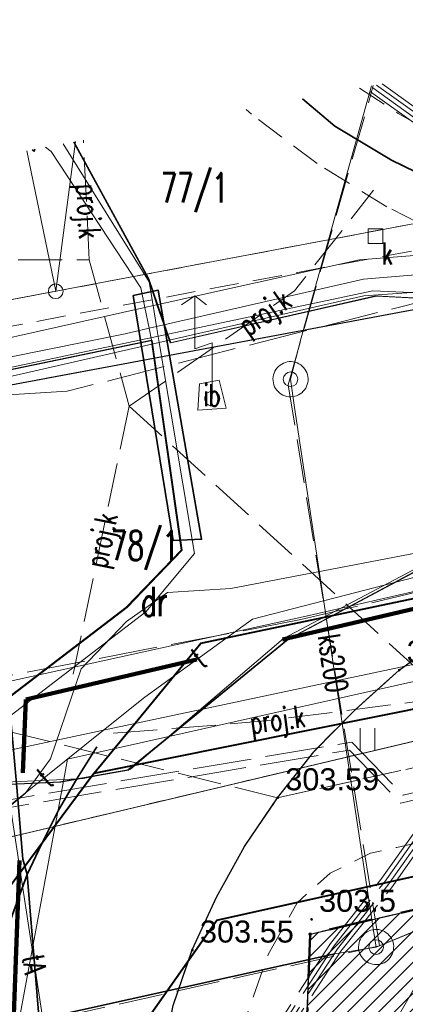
# Model space of a CAD drawing. Header units: metres. Extents: x 6567600 to 13135881, y 5574237 to 11149086.
# Tile 58 of 120: x 6567820 to 6567833, y 5574545 to 5574579. Entities that reach past the tile are written whole.
import ezdxf
from ezdxf.enums import TextEntityAlignment as Align

# ---------------------------------------------------------------- set-up
doc = ezdxf.new("R2010")
doc.units = ezdxf.units.M
for name, pattern in [('zzzxref_260316$0$_MDCP$0$2.0_1.0', [3, 2, -1]), ('zzzxref_260316$0$_MDCP$0$L_0_03', [1, 0.5, -0.5]), ('zzzxref_260316$0$_MDCP$0$L_0_04', [1.5, 1, -0.5]), ('zzzxref_260316$0$_MDCP$0$L_2_50', [2.5, 2, -0.5]), ('zzzxref_260316$0$_MDCP$1$L_0_06', [2, 1.5, -0.5]), ('zzzxref_260316$0$PR1183 Chorzów Metalowców V09_TT$0$Kropki przerywana 1', [2.5, 1.5, -1])]:
    doc.linetypes.add(name, pattern=pattern)
for name, color, linetype, lineweight in [('zzzxref_260316$0$_MDCP$0$EGB_DzialkaEwidencyjna', 7, 'Continuous', 18), ('zzzxref_260316$0$_MDCP$0$EGB_Klasouzytek', 92, 'Continuous', 18), ('zzzxref_260316$0$_MDCP$0$EGB_KonturUzytkuGruntowego', 92, 'Continuous', 18), ('zzzxref_260316$0$_MDCP$0$EGB_PunktGraniczny', 7, 'Continuous', 18), ('zzzxref_260316$0$_MDCP$0$GES_InneUrzadzeniaTowarzyszace', 7, 'Continuous', 18), ('zzzxref_260316$0$_MDCP$0$GES_InneUrzadzeniaTowarzyszace_P', 7, 'Continuous', 18), ('zzzxref_260316$0$_MDCP$0$GES_PrzewodElektroenergetyczny', 1, 'Continuous', 18), ('zzzxref_260316$0$_MDCP$0$GES_PrzewodElektroenergetyczny_Projektowany', 7, 'Continuous', 18), ('zzzxref_260316$0$_MDCP$0$GES_PrzewodKanalizacyjny_Projektowany', 7, 'Continuous', 18), ('zzzxref_260316$0$_MDCP$0$GES_PrzewodTelekomunikacyjny', 30, 'Continuous', 18), ('zzzxref_260316$0$_MDCP$0$GES_UrzadzeniaTowarzyszczaceLiniowe', 7, 'Continuous', 18), ('zzzxref_260316$0$_MDCP$0$KR_ObiektKarto', 7, 'Continuous', 18), ('zzzxref_260316$0$_MDCP$0$MP_LINIE_REGULAC', 135, 'Continuous', 40), ('zzzxref_260316$0$_MDCP$0$OT_Budowle', 7, 'Continuous', 18), ('zzzxref_260316$0$_MDCP$0$OT_Komunikacja', 7, 'Continuous', 18), ('zzzxref_260316$0$_MDCP$0$OT_ZagospodarowanieTerenu', 7, 'Continuous', 18), ('zzzxref_260316$0$_MDCP$0$OTRN', 7, 'Continuous', 13), ('zzzxref_260316$0$_MDCP$0$OTRS', 7, 'Continuous', 13), ('zzzxref_260316$0$_MDCP$0$OTRS_O', 7, 'Continuous', 20), ('zzzxref_260316$0$_MDCP$0$Z_GRANICE SPRAWDZONE', 100, 'Continuous', 30), ('zzzxref_260316$0$_MDCP$0$Z_ZAKRES', 214, 'Continuous', 90), ('zzzxref_260316$0$_MDCP$1$GES_PrzewodKanalizacyjny', 36, 'Continuous', 18), ('zzzxref_260316$0$_MDCP$1$GES_PrzewodWodociagowy', 5, 'Continuous', 18)]:
    doc.layers.add(name, color=color, linetype=linetype, lineweight=lineweight)
for name, color, linetype in [('zzzxref_260316$0$_MDCP$0$OTRN_O', 7, 'Continuous'), ('zzzxref_260316$0$PR1183 Chorzów Metalowców V09_TT$0$FORMA - Arch 01 - PZT 0 ZAKRES OPRACOWANIA', 7, 'Continuous'), ('zzzxref_260316$0$PR1183 Chorzów Metalowców V09_TT$0$FORMA - Arch 01 - PZT 1 Strefy', 7, 'Continuous')]:
    doc.layers.add(name, color=color, linetype=linetype)
doc.styles.add('zzzxref_260316$0$$TD_AUDIT_GENERATED_(9E133)', font='simplex.shx')
doc.styles.add('zzzxref_260316$0$$TD_AUDIT_GENERATED_(9E16A)', font='arial.ttf', dxfattribs={"width": 0.9})
doc.linetypes.add('zzzxref_260316$0$_MDCP$0$MPNLZ', pattern='A,6,-2,[35,msgB.shx,S=0.016,R=0,X=-1,Y=0],6', length=14)

# ---------------------------------------------------------------- blocks, each defined once
blk = doc.blocks.new('zzzxref_260316$0$_MDCP$0$OTRS')
at = {"layer": 'zzzxref_260316$0$_MDCP$0$OTRS', "color": 0, "lineweight": -3, "const_width": 0.09}
blk.add_lwpolyline([(-0.045, 0, 1), (0.045, 0, 1)], format="xyb", close=True, dxfattribs=at)
at = {"layer": 'zzzxref_260316$0$_MDCP$0$OTRS_O', "color": 0, "style": 'zzzxref_260316$0$$TD_AUDIT_GENERATED_(9E16A)'}
blk.add_attdef('RZEDNA', (0.514, 0.515), '', height=1.5, dxfattribs=at)
blk = doc.blocks.new('zzzxref_260316$0$_MDCP$0$OTRN')
at = {"layer": 'zzzxref_260316$0$_MDCP$0$OTRN', "color": 0, "const_width": 0.09}
blk.add_lwpolyline([(-0.045, 0, 1), (0.045, 0, 1)], format="xyb", close=True, dxfattribs=at)
at = {"layer": 'zzzxref_260316$0$_MDCP$0$OTRN_O', "color": 0, "style": 'zzzxref_260316$0$$TD_AUDIT_GENERATED_(9E16A)'}
blk.add_attdef('RZEDNA', (0.514, 0.515), '', height=1.5, dxfattribs=at)
blk = doc.blocks.new('zzzxref_260316$0$_MDCP$0$SUPK_K')
at = {"color": 0, "linetype": 'Continuous', "lineweight": 18}
blk.add_circle((0, 0), 0.5, dxfattribs=at)
blk = doc.blocks.new('zzzxref_260316$0$_MDCP$0$other_SUPW_K')
at = {"color": 0, "linetype": 'Continuous', "lineweight": 18, "flags": 128}
blk.add_lwpolyline([(0.5, 0.5), (0.5, -0.5), (-0.5, -0.5), (-0.5, 0.5)], close=True, dxfattribs=at)
blk = doc.blocks.new('zzzxref_260316$0$_MDCP$0$other_SUPY')
at = {"color": 0, "linetype": 'Continuous', "lineweight": 18, "flags": 128}
for points in [[(-1.2, 7), (-2.1, 6.4)], [(0, 0), (0, 3.8), (-1.2, 3.4), (-1.2, 7)], [(-1.2, 7), (-0.4, 6.4)]]:
    blk.add_lwpolyline(points, dxfattribs=at)
at = {"color": 0, "linetype": 'Continuous', "lineweight": 18}
blk.add_circle((0, 0), 0.51, dxfattribs=at)
blk = doc.blocks.new('zzzxref_260316$0$_MDCP$0$EGPG_N')
at = {"linetype": 'Continuous', "lineweight": 13}
blk.add_hatch(color=0, dxfattribs=at).paths.add_polyline_path([(0, -0.1, 1), (0, 0.1, 1)])
at = {"color": 0, "linetype": 'Continuous', "lineweight": 13}
blk.add_circle((0, 0), 0.1, dxfattribs=at)
blk = doc.blocks.new('zzzxref_260316$0$_MDCP$0$EGPG_S')
at = {"color": 0, "linetype": 'Continuous', "lineweight": 18}
blk.add_circle((0, 0), 0.5, dxfattribs=at)
blk = doc.blocks.new('zzzxref_260316$0$_MDCP$0$OTZT_S')
at = {"color": 0, "linetype": 'Continuous', "lineweight": 18, "flags": 128}
for points in [[(-0.5, -0.75), (-0.5, 0.75)], [(0.5, 0.75), (0.5, -0.75)]]:
    blk.add_lwpolyline(points, dxfattribs=at)
blk = doc.blocks.new('zzzxref_260316$0$_MDCP$0$L_0_02_1')
at = {"color": 0}
blk.add_point((0, 0), dxfattribs=at)
blk = doc.blocks.new('zzzxref_260316$0$_MDCP$0$L_0_02_2')
at = {"color": 0}
blk.add_point((0, 0), dxfattribs=at)
blk = doc.blocks.new('zzzxref_260316')
at = {"layer": 'zzzxref_260316$0$PR1183 Chorzów Metalowców V09_TT$0$FORMA - Arch 01 - PZT 1 Strefy', "linetype": 'Continuous', "lineweight": 0, "true_color": 0x577933}
h = blk.add_hatch(dxfattribs=at)
h.set_pattern_fill('ANSI31', color=77, scale=3, style=0)
h.set_pattern_definition([(45, (0, 1.2501), (-0.265165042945, 0.265165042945), [])])
h.paths.add_polyline_path([(6567829, 5574518.49), (6567842.398, 5574472.369), (6567844.165, 5574472.882), (6567846.931, 5574463.362), (6567846.967, 5574485.722), (6567835.736, 5574537.98), (6567846.642, 5574540.324), (6567844.864, 5574548.6), (6567918.571, 5574564.441), (6567935.605, 5574485.184), (6567930.975, 5574478.018), (6567931.227, 5574476.845), (6567933.57, 5574477.348, 0.216609), (6567938.884, 5574481.335), (6567921.55, 5574569.11), (6567849.267, 5574552.203), (6567830.11, 5574547.72)])
at = {"layer": 'zzzxref_260316$0$_MDCP$0$EGB_DzialkaEwidencyjna', "linetype": 'Continuous', "lineweight": 18}
for p, q in [((6567822.11, 5574574.755), (6567821.43, 5574569.65)), ((6567821.43, 5574569.65), (6567820.446, 5574574.442)), ((6567820.446, 5574574.442), (6567821.43, 5574569.65)), ((6567821.676, 5574569.696), (6567844.114, 5574573.934)), ((6567821.43, 5574569.65), (6567810.41, 5574567.57)), ((6567810.656, 5574567.616), (6567821.184, 5574569.604)), ((6567849.51, 5574552.26), (6567921.55, 5574569.11)), ((6567921.55, 5574569.11), (6567946.41, 5574443.1)), ((6567841.397, 5574556.142), (6567820.053, 5574551.078)), ((6567830.11, 5574547.72), (6567849.51, 5574552.26)), ((6567849.267, 5574552.203), (6567830.353, 5574547.777)), ((6567829, 5574518.49), (6567830.11, 5574547.72)), ((6567830.101, 5574547.47), (6567829.009, 5574518.74)), ((6567851.37, 5574441.53), (6567829, 5574518.49)), ((6567946.41, 5574443.1), (6567945.87, 5574426.93)), ((6567857.95, 5574413.39), (6567851.37, 5574441.53)), ((6567945.87, 5574426.93), (6567941.78, 5574411.28)), ((6567864.17, 5574367.81), (6567857.95, 5574413.39)), ((6567941.78, 5574411.28), (6567926.87, 5574389.48)), ((6567926.87, 5574389.48), (6567903.73, 5574376.76)), ((6567903.73, 5574376.76), (6567864.17, 5574367.81))]:
    blk.add_line(p, q, dxfattribs=at)
at = {"layer": 'zzzxref_260316$0$_MDCP$0$EGB_Klasouzytek', "lineweight": 18}
for points in [[(6567822.11, 5574574.755), (6567821.43, 5574569.65)], [(6567820.446, 5574574.442), (6567821.43, 5574569.65)], [(6567810.41, 5574567.57), (6567821.43, 5574569.65), (6567844.36, 5574573.98), (6567848.19, 5574557.83)], [(6567814.7, 5574549.3), (6567819.81, 5574551.02), (6567841.64, 5574556.2), (6567848.19, 5574557.83), (6567849.51, 5574552.26)], [(6567829, 5574518.49), (6567830.11, 5574547.72), (6567849.51, 5574552.26)]]:
    blk.add_lwpolyline(points, dxfattribs=at)
at = {"layer": 'zzzxref_260316$0$_MDCP$0$EGB_KonturUzytkuGruntowego', "linetype": 'zzzxref_260316$0$_MDCP$0$L_0_03', "lineweight": 18}
for points in [[(6567944.099, 5574577.571), (6567942.63, 5574577.28), (6567937.22, 5574576.21), (6567870.09, 5574563.29), (6567848.19, 5574557.83), (6567841.64, 5574556.2), (6567819.81, 5574551.02)], [(6567844.36, 5574573.98), (6567821.43, 5574569.65)], [(6567808.43, 5574567.42), (6567810.41, 5574567.57), (6567821.43, 5574569.65)], [(6567849.51, 5574552.26), (6567830.11, 5574547.72)]]:
    blk.add_lwpolyline(points, dxfattribs=at)
at = {"layer": 'zzzxref_260316$0$_MDCP$0$EGB_KonturUzytkuGruntowego', "linetype": 'zzzxref_260316$0$_MDCP$0$L_0_03', "lineweight": 18, "flags": 128}
blk.add_lwpolyline([(6567903.73, 5574376.76), (6567864.17, 5574367.81), (6567862.49, 5574380.1), (6567857.95, 5574413.39), (6567851.37, 5574441.53), (6567829, 5574518.49), (6567830.11, 5574547.72)], dxfattribs=at)
at = {"layer": 'zzzxref_260316$0$_MDCP$0$EGB_PunktGraniczny'}
for p in [(6567821.43, 5574569.65), (6567830.11, 5574547.72)]:
    blk.add_point(p, dxfattribs=at)
at = {"layer": 'zzzxref_260316$0$_MDCP$0$GES_InneUrzadzeniaTowarzyszace', "color": 36, "linetype": 'Continuous', "lineweight": 18, "flags": 128}
for points in [[(6567829.379, 5574566.053), (6567829.312, 5574566.064), (6567829.246, 5574566.083), (6567829.182, 5574566.109), (6567829.122, 5574566.141), (6567829.066, 5574566.181), (6567829.015, 5574566.227), (6567828.97, 5574566.278), (6567828.93, 5574566.334), (6567828.897, 5574566.394), (6567828.872, 5574566.458), (6567828.854, 5574566.524), (6567828.843, 5574566.591), (6567828.84, 5574566.66), (6567828.845, 5574566.728), (6567828.858, 5574566.795), (6567828.878, 5574566.861), (6567828.906, 5574566.923), (6567828.94, 5574566.983), (6567828.982, 5574567.037), (6567829.029, 5574567.087), (6567829.081, 5574567.131), (6567829.138, 5574567.169), (6567829.199, 5574567.2), (6567829.264, 5574567.224), (6567829.33, 5574567.24), (6567829.398, 5574567.249), (6567829.467, 5574567.25), (6567829.535, 5574567.243), (6567829.602, 5574567.228), (6567829.666, 5574567.206), (6567829.728, 5574567.176), (6567829.786, 5574567.14), (6567829.84, 5574567.097), (6567829.888, 5574567.049), (6567829.931, 5574566.995), (6567829.967, 5574566.937), (6567829.996, 5574566.875), (6567830.018, 5574566.81), (6567830.033, 5574566.743), (6567830.039, 5574566.675), (6567830.038, 5574566.607), (6567830.03, 5574566.539), (6567830.013, 5574566.472), (6567829.989, 5574566.408), (6567829.958, 5574566.347), (6567829.92, 5574566.29), (6567829.876, 5574566.238), (6567829.826, 5574566.191), (6567829.771, 5574566.15), (6567829.712, 5574566.115), (6567829.649, 5574566.088), (6567829.583, 5574566.068), (6567829.516, 5574566.055), (6567829.448, 5574566.05)], [(6567832.299, 5574546.683), (6567832.232, 5574546.694), (6567832.166, 5574546.713), (6567832.102, 5574546.739), (6567832.042, 5574546.771), (6567831.986, 5574546.811), (6567831.935, 5574546.857), (6567831.89, 5574546.908), (6567831.85, 5574546.964), (6567831.817, 5574547.024), (6567831.792, 5574547.088), (6567831.774, 5574547.154), (6567831.763, 5574547.221), (6567831.76, 5574547.29), (6567831.765, 5574547.358), (6567831.778, 5574547.425), (6567831.798, 5574547.491), (6567831.826, 5574547.553), (6567831.86, 5574547.613), (6567831.902, 5574547.667), (6567831.949, 5574547.717), (6567832.001, 5574547.761), (6567832.058, 5574547.799), (6567832.119, 5574547.83), (6567832.184, 5574547.854), (6567832.25, 5574547.87), (6567832.318, 5574547.879), (6567832.387, 5574547.88), (6567832.455, 5574547.873), (6567832.522, 5574547.858), (6567832.586, 5574547.836), (6567832.648, 5574547.806), (6567832.706, 5574547.77), (6567832.76, 5574547.727), (6567832.808, 5574547.679), (6567832.851, 5574547.625), (6567832.887, 5574547.567), (6567832.916, 5574547.505), (6567832.938, 5574547.44), (6567832.953, 5574547.373), (6567832.959, 5574547.305), (6567832.958, 5574547.237), (6567832.95, 5574547.169), (6567832.933, 5574547.102), (6567832.909, 5574547.038), (6567832.878, 5574546.977), (6567832.84, 5574546.92), (6567832.796, 5574546.868), (6567832.746, 5574546.821), (6567832.691, 5574546.78), (6567832.632, 5574546.745), (6567832.569, 5574546.718), (6567832.503, 5574546.698), (6567832.436, 5574546.685), (6567832.368, 5574546.68)]]:
    blk.add_lwpolyline(points, close=True, dxfattribs=at)
at = {"layer": 'zzzxref_260316$0$_MDCP$0$GES_PrzewodElektroenergetyczny', "color": 1, "linetype": 'Continuous', "lineweight": 18}
for points in [[(6567941.7, 5574590.826), (6567913.546, 5574584.736), (6567896.457, 5574581.162), (6567869.797, 5574575.977), (6567836.168, 5574569.49), (6567832.242, 5574569.66), (6567816.374, 5574566.316), (6567813.013, 5574566.911), (6567806.73, 5574571.862)], [(6567943.254, 5574582.239), (6567909.127, 5574576.204), (6567889.67, 5574572.763), (6567874.092, 5574569.903), (6567866.549, 5574568.127), (6567863.2, 5574565.721), (6567847.979, 5574563.389), (6567834.386, 5574560.54), (6567829.197, 5574557.801), (6567825.396, 5574554.557), (6567825.286, 5574554.465), (6567823.983, 5574553.351), (6567823.887, 5574553.328), (6567823.56, 5574553.266), (6567822.367, 5574553.026), (6567822.149, 5574553.016), (6567821.707, 5574552.996), (6567817.963, 5574552.826), (6567817.484, 5574552.804), (6567812.181, 5574552.562), (6567800.221, 5574552.715), (6567799.811, 5574552.733), (6567793.499, 5574551.393)], [(6567873.65, 5574564.68), (6567858.185, 5574560.669), (6567842.81, 5574557.22), (6567841.652, 5574557.736), (6567838.02, 5574560.82), (6567836.97, 5574561.34), (6567827.408, 5574559.513), (6567825.24, 5574559.375), (6567823.842, 5574558.387), (6567822.303, 5574556.767), (6567821.25, 5574553.7), (6567820.388, 5574552.522), (6567818.508, 5574550.958), (6567817.589, 5574547.746), (6567816.52, 5574541.4), (6567814.783, 5574530.308), (6567815.18, 5574526.62), (6567815.46, 5574522.32), (6567816.83, 5574517.28), (6567816.455, 5574514.619), (6567815.516, 5574513.797), (6567802.55, 5574511.616)], [(6567822.056, 5574574.745), (6567824.602, 5574570.09), (6567825.359, 5574567.886), (6567832.368, 5574569.487), (6567836.074, 5574569.29), (6567851.858, 5574572.191), (6567852.687, 5574572.343), (6567881.006, 5574577.874)], [(6567806.032, 5574571.731), (6567812.677, 5574566.511), (6567815.844, 5574565.821), (6567824.712, 5574567.844), (6567824.96, 5574567.901), (6567825.301, 5574567.978), (6567831.944, 5574569.494), (6567836.004, 5574569.78), (6567850.342, 5574572.562), (6567858.325, 5574574.715)], [(6567821.689, 5574574.676), (6567824.614, 5574569.975)], [(6567822.033, 5574574.741), (6567824.573, 5574570.096), (6567824.614, 5574569.975), (6567824.883, 5574569.193), (6567825.12, 5574568.504), (6567825.301, 5574567.978), (6567825.33, 5574567.893), (6567832.34, 5574569.494), (6567836.046, 5574569.297), (6567851.829, 5574572.198)], [(6567821.079, 5574574.561), (6567821.27, 5574574.42), (6567824.33, 5574569.772), (6567824.469, 5574569.101), (6567824.616, 5574568.388), (6567824.701, 5574567.978)], [(6567808.205, 5574572.14), (6567813.521, 5574567.544), (6567815.626, 5574567.119), (6567824.469, 5574569.101), (6567824.749, 5574569.163), (6567824.883, 5574569.193), (6567827.059, 5574569.681), (6567831.794, 5574570.72), (6567835.828, 5574571.046), (6567842.49, 5574572.406)], [(6567807.121, 5574571.936), (6567811.964, 5574568.067), (6567813.088, 5574567.068), (6567815.78, 5574566.586), (6567823.795, 5574568.2), (6567824.616, 5574568.388), (6567824.869, 5574568.446), (6567825.12, 5574568.504), (6567831.924, 5574570.064), (6567835.883, 5574570.397), (6567843.851, 5574572.022)], [(6567800.692, 5574519.783), (6567802.691, 5574520.352), (6567810.825, 5574522.717), (6567810.186, 5574524.89), (6567809.445, 5574530.757), (6567809.707, 5574533.18), (6567810.517, 5574534.255), (6567811.265, 5574536.072), (6567818.154, 5574554.51), (6567823.868, 5574558.864), (6567825.744, 5574560.817), (6567824.722, 5574567.97), (6567816.288, 5574566.225), (6567812.943, 5574566.807), (6567806.543, 5574571.827)], [(6567806.525, 5574571.824), (6567812.913, 5574566.813), (6567816.258, 5574566.232), (6567824.701, 5574567.978), (6567824.712, 5574567.844), (6567825.715, 5574560.823), (6567823.839, 5574558.871), (6567818.124, 5574554.515), (6567817.484, 5574552.804), (6567817.454, 5574552.724), (6567811.233, 5574536.077), (6567810.486, 5574534.259), (6567809.675, 5574533.185), (6567809.413, 5574530.761), (6567810.153, 5574524.894), (6567810.792, 5574522.721), (6567810.901, 5574522.304), (6567813.402, 5574512.663), (6567813.006, 5574512.003), (6567811.262, 5574510.689), (6567805.592, 5574509.535), (6567805.478, 5574509.512)], [(6567824.614, 5574569.975), (6567824.749, 5574569.163), (6567824.869, 5574568.446), (6567824.96, 5574567.901), (6567826.159, 5574560.699), (6567824.503, 5574558.716)], [(6567866.79, 5574568.09), (6567866.542, 5574567.987), (6567863.181, 5574565.664), (6567848.2, 5574563.341), (6567834.297, 5574560.402), (6567829.361, 5574557.768), (6567823.918, 5574553.318), (6567821.603, 5574552.908), (6567815.896, 5574552.644), (6567812.008, 5574552.464), (6567799.814, 5574552.707), (6567793.509, 5574551.351)], [(6567825.396, 5574554.557), (6567829.332, 5574557.775), (6567834.269, 5574560.409), (6567848.172, 5574563.348), (6567863.152, 5574565.67), (6567866.512, 5574567.994), (6567866.79, 5574568.09)], [(6567793.654, 5574550.715), (6567800.35, 5574552.06), (6567829.97, 5574558.57), (6567842.31, 5574561.39)], [(6567824.503, 5574558.716), (6567818.43, 5574554.059), (6567817.963, 5574552.826), (6567817.933, 5574552.746), (6567810.864, 5574534.061), (6567809.989, 5574533.009), (6567809.88, 5574530.991), (6567810.579, 5574524.841), (6567813.857, 5574512.476), (6567813.369, 5574511.714)], [(6567823.887, 5574553.328), (6567825.286, 5574554.465)], [(6567793.506, 5574551.362), (6567799.783, 5574552.712), (6567800.221, 5574552.715), (6567811.977, 5574552.47), (6567815.866, 5574552.65), (6567817.454, 5574552.724), (6567817.933, 5574552.746), (6567821.573, 5574552.914), (6567821.696, 5574552.936), (6567822.149, 5574553.016), (6567823.56, 5574553.266)]]:
    blk.add_lwpolyline(points, dxfattribs=at)
at = {"layer": 'zzzxref_260316$0$_MDCP$0$GES_PrzewodElektroenergetyczny', "color": 1, "linetype": 'Continuous', "lineweight": 18, "flags": 128}
blk.add_lwpolyline([(6567838.664, 5574557.463), (6567825.286, 5574554.465), (6567821.836, 5574553.69), (6567821.707, 5574552.996), (6567821.696, 5574552.936), (6567820.074, 5574544.186), (6567818.966, 5574530.39), (6567820.156, 5574520.342), (6567819.55, 5574515.238), (6567813.369, 5574511.714), (6567813.279, 5574511.663), (6567812.705, 5574511.261), (6567811.464, 5574510.392), (6567805.665, 5574509.205)], dxfattribs=at)
at = {"layer": 'zzzxref_260316$0$_MDCP$0$GES_PrzewodElektroenergetyczny_Projektowany', "color": 1, "linetype": 'zzzxref_260316$0$_MDCP$0$L_2_50', "lineweight": 18}
for points in [[(6567941.601, 5574591.372), (6567938.76, 5574590.8), (6567914.57, 5574585.93), (6567846.504, 5574572.507), (6567844.52, 5574571.99), (6567821.82, 5574566.24), (6567812.21, 5574565.66), (6567801.39, 5574565.29), (6567790.924, 5574562.714)], [(6567943.412, 5574581.367), (6567943.17, 5574581.32), (6567913.09, 5574576.12), (6567888.01, 5574572.01), (6567877.14, 5574569.91), (6567875.36, 5574567.7), (6567875.01, 5574566.91), (6567863.39, 5574564.59), (6567846.75, 5574561.93), (6567839.02, 5574560.65), (6567829.79, 5574558.45), (6567816.07, 5574555.81), (6567793.454, 5574551.595)], [(6567794.596, 5574546.571), (6567811.33, 5574550.87), (6567831.53, 5574554.27), (6567833.28, 5574552.46), (6567870.97, 5574561.28), (6567904.99, 5574569.24), (6567915.75, 5574572.57), (6567937.99, 5574577.71), (6567943.858, 5574578.905)], [(6567845.68, 5574439.84), (6567840.19, 5574462.85), (6567835.66, 5574481.07), (6567834.95, 5574484.54), (6567834.05, 5574490.99), (6567831.43, 5574502.77), (6567830.63, 5574506.04), (6567829.56, 5574510.76), (6567828.06, 5574518.04), (6567827.51, 5574522.9), (6567827.23, 5574530.3), (6567826.89, 5574535.46), (6567826.99, 5574541.55), (6567830.8, 5574547.4), (6567832.52, 5574549.58), (6567838.98, 5574558.71), (6567836.25, 5574574.12), (6567833.79, 5574575.29), (6567831.956, 5574576.607)], [(6567845.79, 5574439.99), (6567840.33, 5574462.89), (6567835.8, 5574481.1), (6567835.1, 5574484.56), (6567834.2, 5574491.02), (6567831.58, 5574502.8), (6567830.78, 5574506.07), (6567829.7, 5574510.79), (6567828.21, 5574518.06), (6567827.66, 5574522.91), (6567827.38, 5574530.31), (6567827.04, 5574535.46), (6567827.14, 5574541.51), (6567830.92, 5574547.31), (6567832.64, 5574549.49), (6567839.14, 5574558.67), (6567836.38, 5574574.22), (6567833.87, 5574575.42), (6567832.16, 5574576.645)], [(6567845.91, 5574440.13), (6567840.48, 5574462.92), (6567835.95, 5574481.13), (6567835.25, 5574484.59), (6567834.35, 5574491.04), (6567831.72, 5574502.84), (6567830.92, 5574506.11), (6567829.85, 5574510.82), (6567828.36, 5574518.08), (6567827.81, 5574522.92), (6567827.53, 5574530.32), (6567827.19, 5574535.47), (6567827.29, 5574541.46), (6567831.04, 5574547.22), (6567832.76, 5574549.39), (6567839.3, 5574558.64), (6567836.51, 5574574.32), (6567833.95, 5574575.55), (6567832.368, 5574576.684)], [(6567846.03, 5574440.28), (6567840.62, 5574462.96), (6567836.09, 5574481.17), (6567835.4, 5574484.61), (6567834.5, 5574491.07), (6567831.87, 5574502.87), (6567831.07, 5574506.14), (6567830, 5574510.85), (6567828.5, 5574518.11), (6567827.96, 5574522.93), (6567827.68, 5574530.33), (6567827.34, 5574535.47), (6567827.44, 5574541.42), (6567831.16, 5574547.14), (6567832.88, 5574549.3), (6567839.46, 5574558.6), (6567836.65, 5574574.42), (6567834.02, 5574575.68), (6567832.567, 5574576.722)], [(6567794.652, 5574546.329), (6567811.15, 5574550.57), (6567831.45, 5574554), (6567833.2, 5574552.19), (6567855.24, 5574557.35), (6567855.74, 5574555.77)]]:
    blk.add_lwpolyline(points, dxfattribs=at)
at = {"layer": 'zzzxref_260316$0$_MDCP$0$GES_PrzewodKanalizacyjny_Projektowany', "color": 36, "linetype": 'zzzxref_260316$0$_MDCP$1$L_0_06', "lineweight": 18}
for points in [[(6567796.266, 5574539.236), (6567832.48, 5574547.32), (6567854.13, 5574556.3), (6567878.83, 5574561.85), (6567921.59, 5574572.26), (6567938.88, 5574580.92), (6567943.337, 5574581.783)], [(6567802.897, 5574571.142), (6567804.15, 5574570.77), (6567822.57, 5574570.72), (6567823.94, 5574565.73), (6567834.83, 5574555.79), (6567851.21, 5574561.61), (6567874.07, 5574567.2), (6567898.27, 5574572.78), (6567918.59, 5574577.15), (6567936.88, 5574581.42)], [(6567832.48, 5574547.32), (6567829.36, 5574566.46), (6567832.261, 5574576.664)], [(6567822.57, 5574570.72), (6567822.378, 5574574.805)]]:
    blk.add_lwpolyline(points, dxfattribs=at)
at = {"layer": 'zzzxref_260316$0$_MDCP$0$GES_PrzewodKanalizacyjny_Projektowany', "color": 36, "linetype": 'zzzxref_260316$0$_MDCP$1$L_0_06', "lineweight": 18, "flags": 128}
for points in [[(6567823.94, 5574565.73), (6567829.58, 5574569.66), (6567832.27, 5574573.1)], [(6567823.94, 5574565.73), (6567822.03, 5574556.59)], [(6567834.83, 5574555.79), (6567828.45, 5574554.98), (6567823.13, 5574554.55)]]:
    blk.add_lwpolyline(points, dxfattribs=at)
at = {"layer": 'zzzxref_260316$0$_MDCP$0$GES_PrzewodTelekomunikacyjny', "color": 30, "linetype": 'Continuous', "lineweight": 18, "flags": 128}
for points in [[(6567865.525, 5574563.914), (6567846.919, 5574559.742), (6567823.059, 5574554.673), (6567819.6, 5574553.938)], [(6567839.637, 5574561.438), (6567828.143, 5574558.47)], [(6567828.143, 5574558.47), (6567824.466, 5574555.802)], [(6567824.466, 5574555.802), (6567823.059, 5574554.673), (6567819.877, 5574552.12), (6567817.636, 5574550.323)], [(6567819.6, 5574553.938), (6567819.877, 5574552.12), (6567821.805, 5574539.455)]]:
    blk.add_lwpolyline(points, dxfattribs=at)
at = {"layer": 'zzzxref_260316$0$_MDCP$0$GES_UrzadzeniaTowarzyszczaceLiniowe', "color": 7, "linetype": 'Continuous', "lineweight": 35}
for points in [[(6567820.722, 5574574.494), (6567820.695, 5574574.425), (6567820.627, 5574574.476)], [(6567830.95, 5574547.05), (6567796.238, 5574539.357)]]:
    blk.add_lwpolyline(points, dxfattribs=at)
at = {"layer": 'zzzxref_260316$0$_MDCP$0$GES_UrzadzeniaTowarzyszczaceLiniowe', "color": 7, "linetype": 'Continuous', "lineweight": 35, "flags": 128}
blk.add_lwpolyline([(6567824.071, 5574569.501), (6567824.926, 5574569.683), (6567826.406, 5574561.193), (6567825.431, 5574561.147), (6567824.071, 5574569.501)], dxfattribs=at)
at = {"layer": 'zzzxref_260316$0$_MDCP$0$MP_LINIE_REGULAC', "linetype": 'Continuous'}
for points in [[(6567822.725, 5574553.2), (6567826.384, 5574557.65), (6567847.196, 5574562.02), (6567843.244, 5574578.73)], [(6567936.85, 5574576.14), (6567822.725, 5574553.2), (6567807.758, 5574533.041), (6567819.961, 5574483.091), (6567828.37, 5574448.208)]]:
    blk.add_lwpolyline(points, dxfattribs=at)
at = {"layer": 'zzzxref_260316$0$_MDCP$0$MP_LINIE_REGULAC', "linetype": 'zzzxref_260316$0$_MDCP$0$MPNLZ', "flags": 128}
blk.add_lwpolyline([(6567850.203, 5574340.64), (6567845.014, 5574408.349), (6567815.314, 5574531.714), (6567826.921, 5574548.2), (6567848.668, 5574553.025)], dxfattribs=at)
at = {"layer": 'zzzxref_260316$0$_MDCP$0$OT_Budowle', "color": 7, "linetype": 'Continuous', "lineweight": 18, "flags": 128}
blk.add_lwpolyline([(6567827.01, 5574566.62), (6567827.24, 5574565.66), (6567826.28, 5574565.59), (6567826.34, 5574566.49)], close=True, dxfattribs=at)
at = {"layer": 'zzzxref_260316$0$_MDCP$0$OT_Komunikacja', "color": 7, "linetype": 'zzzxref_260316$0$_MDCP$1$L_0_06', "lineweight": 18}
for points in [[(6567808.795, 5574564.52), (6567812.22, 5574565.02), (6567813.716, 5574565.299), (6567818.846, 5574566.258), (6567831.918, 5574568.701), (6567838.5, 5574569.98), (6567852.66, 5574572.75), (6567861.62, 5574574.56), (6567874.02, 5574577.02), (6567892.11, 5574580.6), (6567914.54, 5574585), (6567931.33, 5574588.39), (6567941.764, 5574590.47)], [(6567850.42, 5574563.07), (6567847.84, 5574562.43), (6567842.08, 5574560.99), (6567840.14, 5574560.43), (6567838.28, 5574559.74), (6567836.48, 5574558.91), (6567834.74, 5574557.88), (6567833.15, 5574556.73), (6567831.64, 5574555.37), (6567830.23, 5574553.94), (6567829, 5574552.37), (6567807.49, 5574557.68)]]:
    blk.add_lwpolyline(points, dxfattribs=at)
at = {"layer": 'zzzxref_260316$0$_MDCP$0$OT_Komunikacja', "color": 7, "linetype": 'Continuous', "lineweight": 25, "flags": 128}
for points in [[(6567824.95, 5574522.44), (6567824.5, 5574526.43), (6567824.25, 5574529.43), (6567824.08, 5574532.42), (6567824.01, 5574536.4), (6567824.25, 5574539.41), (6567825.44, 5574545.29), (6567826.09, 5574547.18), (6567826.92, 5574548.98), (6567827.87, 5574550.71), (6567829, 5574552.37), (6567830.23, 5574553.94), (6567831.64, 5574555.37), (6567833.15, 5574556.73), (6567834.74, 5574557.88), (6567836.48, 5574558.91), (6567838.28, 5574559.74), (6567840.14, 5574560.43), (6567842.08, 5574560.99), (6567847.84, 5574562.43), (6567850.42, 5574563.07), (6567851, 5574562.82), (6567857.08, 5574558.64), (6567878.36, 5574563.51)], [(6567812.22, 5574565.02), (6567837.847, 5574569.809)]]:
    blk.add_lwpolyline(points, dxfattribs=at)
at = {"layer": 'zzzxref_260316$0$_MDCP$0$OT_Komunikacja', "color": 7, "linetype": 'zzzxref_260316$0$_MDCP$0$L_0_04', "lineweight": 18}
for points in [[(6567835.767, 5574577.324), (6567837.06, 5574575.17), (6567840.936, 5574573.868), (6567842.66, 5574573.67), (6567843.99, 5574573.91), (6567844.65, 5574571.169), (6567843.852, 5574570.883), (6567839.61, 5574570.195), (6567836.336, 5574569.527), (6567822.082, 5574566.864), (6567812.22, 5574565.02), (6567808.965, 5574564.551), (6567810.547, 5574568.148), (6567812.72, 5574572.989)], [(6567831.794, 5574576.577), (6567833.113, 5574575.715), (6567834.539, 5574574.917), (6567835.517, 5574574.444), (6567833.987, 5574576.989)], [(6567816.232, 5574572.746), (6567813.415, 5574567.242), (6567835.122, 5574571.313), (6567832.726, 5574572.53), (6567830.347, 5574574.008), (6567828.106, 5574575.688), (6567827.924, 5574575.849)]]:
    blk.add_lwpolyline(points, dxfattribs=at)
at = {"layer": 'zzzxref_260316$0$_MDCP$0$OT_Komunikacja', "color": 7, "linetype": 'Continuous', "lineweight": 35}
for points in [[(6567829.848, 5574576.211), (6567830.95, 5574575.28), (6567832.887, 5574574.117), (6567834.522, 5574573.326), (6567836.265, 5574572.66), (6567837.883, 5574572.056), (6567839.153, 5574571.698), (6567840.441, 5574571.277), (6567841.631, 5574571.042), (6567842.57, 5574570.93), (6567843.852, 5574570.883), (6567846.102, 5574570.912), (6567848.118, 5574570.876), (6567850.709, 5574571.034), (6567855.267, 5574571.468)], [(6567818.746, 5574574.122), (6567818.83, 5574572.23), (6567819.05, 5574567.73), (6567819.19, 5574565.24), (6567819.35, 5574562.76), (6567819.52, 5574560.26), (6567819.7, 5574557.76), (6567819.88, 5574555.28), (6567820.1, 5574552.72), (6567820.31, 5574550.28), (6567820.46, 5574549.75), (6567821.55, 5574536.51)]]:
    blk.add_lwpolyline(points, dxfattribs=at)
at = {"layer": 'zzzxref_260316$0$_MDCP$0$OT_Komunikacja', "color": 7, "linetype": 'zzzxref_260316$0$_MDCP$0$L_0_04', "lineweight": 18, "flags": 128}
blk.add_lwpolyline([(6567947.515, 5574455.698), (6567948.396, 5574450.424), (6567948.648, 5574448.732), (6567948.975, 5574446.476), (6567949.265, 5574444.281), (6567949.478, 5574440.508), (6567949.478, 5574438.827), (6567949.548, 5574436.345), (6567949.466, 5574434.494), (6567949.331, 5574431.506), (6567949.013, 5574428.567), (6567948.397, 5574424.452), (6567947.845, 5574421.592), (6567946.958, 5574417.848), (6567946.194, 5574415.206), (6567944.955, 5574411.463), (6567944.22, 5574409.565), (6567943.335, 5574407.431), (6567941.896, 5574404.446), (6567940.723, 5574402.331), (6567939.781, 5574400.677), (6567938.516, 5574398.665), (6567936.744, 5574396.084), (6567934.465, 5574393.243), (6567932.327, 5574390.844), (6567928.971, 5574387.543), (6567926.7, 5574385.54), (6567925.032, 5574384.195), (6567923.337, 5574382.935), (6567920.797, 5574381.179), (6567917.606, 5574379.366), (6567914.527, 5574377.737), (6567911.816, 5574376.502), (6567909.558, 5574375.579), (6567907.269, 5574374.816), (6567903.606, 5574373.672), (6567899.382, 5574372.528), (6567894.891, 5574371.274), (6567878.894, 5574366.917), (6567867.949, 5574363.87), (6567863.154, 5574362.61), (6567857.11, 5574361.35), (6567856.863, 5574364.456), (6567856.582, 5574368.039), (6567856.09, 5574372.83), (6567857, 5574372.9), (6567856.31, 5574378.9), (6567855.79, 5574382.87), (6567855.18, 5574386.83), (6567854.51, 5574390.76), (6567853.78, 5574394.71), (6567853.05, 5574398.63), (6567852.19, 5574402.6), (6567849.76, 5574413.26), (6567849.89, 5574414.22), (6567851.83, 5574414.67), (6567851.37, 5574416.66), (6567854.58, 5574417.42), (6567850.88, 5574432.39), (6567845.96, 5574431.22), (6567840.92, 5574450.67), (6567838.96, 5574456.25), (6567831.07, 5574490.06), (6567830.27, 5574495.98), (6567829, 5574501.83), (6567827.92, 5574506.7), (6567826.86, 5574511.56), (6567826.08, 5574515.52), (6567825.4, 5574519.47), (6567824.95, 5574522.44), (6567824.5, 5574526.43), (6567824.25, 5574529.43), (6567824.08, 5574532.42), (6567824.01, 5574536.4), (6567824.25, 5574539.41), (6567825.44, 5574545.29), (6567826.09, 5574547.18), (6567826.92, 5574548.98), (6567827.87, 5574550.71), (6567829, 5574552.37), (6567849.24, 5574556.86), (6567847.84, 5574562.43), (6567850.42, 5574563.07), (6567851, 5574562.82), (6567857.08, 5574558.64), (6567878.36, 5574563.51), (6567907.32, 5574570.28), (6567907.73, 5574567.88), (6567878.94, 5574561.2), (6567857.62, 5574556.33), (6567833.07, 5574550.68), (6567832.17, 5574550.48), (6567830.79, 5574549.8), (6567829.67, 5574548.79), (6567828.68, 5574547.02), (6567827.68, 5574544.22), (6567827.06, 5574541.37), (6567826.61, 5574538.33), (6567826.47, 5574535.3), (6567826.62, 5574531.27), (6567826.93, 5574527.32), (6567827.29, 5574523.8), (6567827.81, 5574520.34), (6567828.64, 5574515.44), (6567829.22, 5574512.47), (6567831.34, 5574502.7), (6567832, 5574502.04), (6567832.86, 5574501.86), (6567835.48, 5574490.39), (6567838.69, 5574476.72), (6567840.94, 5574477.22), (6567842.1, 5574472.29), (6567839.84, 5574471.76), (6567843.24, 5574457.14), (6567846.41, 5574443.89), (6567846.82, 5574442.27), (6567847.04, 5574441.61), (6567847.42, 5574441.08), (6567847.97, 5574440.71), (6567848.63, 5574440.56), (6567849.32, 5574440.61), (6567851.19, 5574441.04), (6567854.02, 5574429.39), (6567857.72, 5574414.07), (6567855.38, 5574413.53), (6567854.43, 5574412.7), (6567853.63, 5574411.68), (6567853.17, 5574410.72), (6567853.12, 5574409.71), (6567854.26, 5574404.84), (6567855.51, 5574399), (6567857.01, 5574391.2), (6567857.79, 5574386.18), (6567858.35, 5574382.21), (6567859.02, 5574377.27), (6567859.909, 5574368.887), (6567860.055, 5574367.78), (6567860.402, 5574366.895), (6567861.348, 5574365.757), (6567862.743, 5574365.112), (6567863.812, 5574364.983), (6567864.873, 5574365.082), (6567875.385, 5574368.045), (6567887.169, 5574371.344), (6567894.86, 5574373.433), (6567904.193, 5574375.979), (6567909.986, 5574377.842), (6567913.714, 5574379.575), (6567916.29, 5574380.93), (6567919.833, 5574382.929), (6567921.94, 5574384.465), (6567924.837, 5574386.597), (6567926.974, 5574388.488), (6567928.91, 5574390.273), (6567932.797, 5574394.443), (6567936.263, 5574399.014), (6567938.789, 5574403.047), (6567940.719, 5574406.619), (6567942.6, 5574410.97), (6567944.237, 5574415.951), (6567945.095, 5574418.932), (6567946.005, 5574422.667), (6567946.916, 5574428.255), (6567947.357, 5574433.537), (6567947.446, 5574438.626), (6567947.184, 5574444.294), (6567946.685, 5574448.233), (6567946.054, 5574452.175), (6567945.029, 5574458.386), (6567942.856, 5574469.729), (6567945.871, 5574465.435)], close=True, dxfattribs=at)
at = {"layer": 'zzzxref_260316$0$_MDCP$0$OT_Komunikacja', "color": 7, "linetype": 'Continuous', "lineweight": 35, "flags": 128}
blk.add_lwpolyline([(6567822.83, 5574554.11), (6567822.149, 5574553.016), (6567821.52, 5574551.95), (6567820.96, 5574550.81), (6567820.46, 5574549.75), (6567820, 5574548.52), (6567819.6, 5574547.39), (6567819.22, 5574546.13), (6567818.98, 5574545.16), (6567818.77, 5574544.2), (6567817.46, 5574537.32)], dxfattribs=at)
at = {"layer": 'zzzxref_260316$0$_MDCP$0$OT_ZagospodarowanieTerenu', "color": 7, "linetype": 'zzzxref_260316$0$_MDCP$0$L_0_04', "lineweight": 18, "flags": 128}
blk.add_lwpolyline([(6567847.84, 5574562.43), (6567849.24, 5574556.86), (6567829, 5574552.37), (6567830.23, 5574553.94), (6567831.64, 5574555.37), (6567833.15, 5574556.73), (6567834.74, 5574557.88), (6567836.48, 5574558.91), (6567838.28, 5574559.74), (6567840.14, 5574560.43), (6567842.08, 5574560.99)], close=True, dxfattribs=at)
at = {"layer": 'zzzxref_260316$0$_MDCP$0$Z_GRANICE SPRAWDZONE', "linetype": 'ByBlock', "flags": 128}
blk.add_lwpolyline([(6567830.11, 5574547.72), (6567849.531, 5574552.262), (6567921.55, 5574569.11), (6567946.41, 5574443.1), (6567945.87, 5574426.93), (6567941.769, 5574411.258), (6567926.87, 5574389.48), (6567903.73, 5574376.76), (6567864.17, 5574367.81), (6567857.95, 5574413.39), (6567851.37, 5574441.53), (6567829, 5574518.49), (6567830.11, 5574547.72)], dxfattribs=at)
at = {"layer": 'zzzxref_260316$0$_MDCP$0$Z_ZAKRES', "linetype": 'zzzxref_260316$0$_MDCP$0$2.0_1.0', "lineweight": 140, "ltscale": 3}
blk.add_lwpolyline([(6567820.407, 5574555.719), (6567847.232, 5574561.997), (6567929.356, 5574581.206), (6567956.443, 5574443.911), (6567955.827, 5574425.481), (6567951.015, 5574407.07), (6567933.777, 5574381.866), (6567907.312, 5574367.318), (6567855.739, 5574355.65), (6567852.582, 5574378.747), (6567848.105, 5574411.572), (6567841.693, 5574438.994), (6567818.946, 5574517.253)], close=True, dxfattribs=at)
at = {"layer": 'zzzxref_260316$0$_MDCP$1$GES_PrzewodKanalizacyjny', "color": 36, "linetype": 'Continuous', "lineweight": 18}
for points in [[(6567829.44, 5574566.65), (6567829.8, 5574568.06), (6567832.207, 5574576.654)], [(6567832.359, 5574547.28), (6567830.95, 5574547.05), (6567796.238, 5574539.357)]]:
    blk.add_lwpolyline(points, dxfattribs=at)
at = {"layer": 'zzzxref_260316$0$_MDCP$1$GES_PrzewodKanalizacyjny', "color": 36, "linetype": 'Continuous', "lineweight": 18, "flags": 128}
for points in [[(6567832.359, 5574547.28), (6567832.26, 5574547.91), (6567829.58, 5574565.69), (6567829.44, 5574566.65)], [(6567854.51, 5574556.511), (6567832.359, 5574547.28)]]:
    blk.add_lwpolyline(points, dxfattribs=at)
at = {"layer": 'zzzxref_260316$0$_MDCP$1$GES_PrzewodWodociagowy', "color": 5, "linetype": 'Continuous', "lineweight": 18}
blk.add_lwpolyline([(6567933.69, 5574572.61), (6567933.06, 5574572.59), (6567924.48, 5574571.48), (6567923.42, 5574572.32), (6567920.04, 5574574.98), (6567915.01, 5574574.28), (6567879.77, 5574567.11), (6567879.07, 5574566.99), (6567878.14, 5574565.37), (6567860.87, 5574560.66), (6567855.39, 5574559.03), (6567839.4, 5574555.34), (6567836.94, 5574551.59), (6567834.92, 5574548.08), (6567832.61, 5574544.04), (6567830.53, 5574540.71), (6567827.89, 5574537.03), (6567830.01, 5574517.51), (6567828.46, 5574517.24), (6567802.588, 5574511.449)], dxfattribs=at)
at = {"layer": 'zzzxref_260316$0$PR1183 Chorzów Metalowców V09_TT$0$FORMA - Arch 01 - PZT 0 ZAKRES OPRACOWANIA', "color": 1, "linetype": 'zzzxref_260316$0$PR1183 Chorzów Metalowców V09_TT$0$Kropki przerywana 1', "lineweight": 50}
for p, q in [((6567849.267, 5574552.203), (6567830.11, 5574547.72)), ((6567830.11, 5574547.72), (6567829, 5574518.49))]:
    blk.add_line(p, q, dxfattribs=at)
at = {"layer": 'zzzxref_260316$0$PR1183 Chorzów Metalowców V09_TT$0$FORMA - Arch 01 - PZT 1 Strefy', "color": 71, "linetype": 'Continuous', "lineweight": 13, "true_color": 0xaff266}
for p, q in [((6567849.267, 5574552.203), (6567830.11, 5574547.72)), ((6567830.11, 5574547.72), (6567829, 5574518.49))]:
    blk.add_line(p, q, dxfattribs=at)
at = {"layer": 'zzzxref_260316$0$_MDCP$0$EGB_DzialkaEwidencyjna', "linetype": 'Continuous', "xscale": 0.5, "yscale": 0.5, "zscale": 0.5}
for name, p, rotation in [('zzzxref_260316$0$_MDCP$0$L_0_02_1', (6567821.43, 5574569.65), 101.61), ('zzzxref_260316$0$_MDCP$0$L_0_02_2', (6567821.43, 5574569.65), 82.41), ('zzzxref_260316$0$_MDCP$0$L_0_02_1', (6567830.11, 5574547.72), 267.83), ('zzzxref_260316$0$_MDCP$0$L_0_02_2', (6567830.11, 5574547.72), 13.17)]:
    blk.add_blockref(name, p, dxfattribs=dict(at, rotation=rotation))
at = {"layer": 'zzzxref_260316$0$_MDCP$0$EGB_PunktGraniczny', "linetype": 'Continuous', "xscale": 0.5, "yscale": 0.5, "zscale": 0.5}
for name, p in [('zzzxref_260316$0$_MDCP$0$EGPG_S', (6567821.43, 5574569.65)), ('zzzxref_260316$0$_MDCP$0$EGPG_N', (6567830.11, 5574547.72))]:
    blk.add_blockref(name, p, dxfattribs=at)
at = {"layer": 'zzzxref_260316$0$_MDCP$0$GES_InneUrzadzeniaTowarzyszace_P', "linetype": 'Continuous', "xscale": 0.5, "yscale": 0.5, "zscale": 0.5}
for name, p in [('zzzxref_260316$0$_MDCP$0$other_SUPW_K', (6567832.34, 5574571.534)), ('zzzxref_260316$0$_MDCP$0$other_SUPY', (6567826.77, 5574565.99))]:
    blk.add_blockref(name, p, dxfattribs=at)
at = {"layer": 'zzzxref_260316$0$_MDCP$0$GES_InneUrzadzeniaTowarzyszace_P', "color": 36, "linetype": 'Continuous', "xscale": 0.5, "yscale": 0.5, "zscale": 0.5}
for p in [(6567829.44, 5574566.65), (6567832.36, 5574547.28)]:
    blk.add_blockref('zzzxref_260316$0$_MDCP$0$SUPK_K', p, dxfattribs=at)
at = {"layer": 'zzzxref_260316$0$_MDCP$0$KR_ObiektKarto', "linetype": 'Continuous', "xscale": 0.5, "yscale": 0.5, "zscale": 0.5}
blk.add_blockref('zzzxref_260316$0$_MDCP$0$OTZT_S', (6567832.062, 5574554.367), dxfattribs=at)
at = {"layer": 'zzzxref_260316$0$_MDCP$0$OTRN', "color": 14, "xscale": 0.5, "yscale": 0.5, "zscale": 0.5}
blk.add_blockref('zzzxref_260316$0$_MDCP$0$OTRN', (6567830.158, 5574548.224, 303.489), dxfattribs=at).add_auto_attribs({'RZEDNA': '303.5'})
at = {"layer": 'zzzxref_260316$0$_MDCP$0$OTRS', "xscale": 0.5, "yscale": 0.5, "zscale": 0.5}
for p, values in [((6567833.146, 5574556.726, 303.657), {'RZEDNA': '303.66'}), ((6567829.002, 5574552.37, 303.591), {'RZEDNA': '303.59'}), ((6567826.092, 5574547.175, 303.549), {'RZEDNA': '303.55'})]:
    blk.add_blockref('zzzxref_260316$0$_MDCP$0$OTRS', p, dxfattribs=at).add_auto_attribs(values)
at = {"layer": 'zzzxref_260316$0$_MDCP$0$EGB_DzialkaEwidencyjna', "lineweight": 20, "style": 'zzzxref_260316$0$$TD_AUDIT_GENERATED_(9E133)', "width": 0.66}
for s, p in [('77/1', (6567826.167, 5574573.181)), ('78/1', (6567824.47, 5574560.98))]:
    blk.add_text(s, height=1, dxfattribs=at).set_placement(p, align=Align.MIDDLE_CENTER)
at = {"layer": 'zzzxref_260316$0$_MDCP$0$EGB_KonturUzytkuGruntowego', "lineweight": 20, "style": 'zzzxref_260316$0$$TD_AUDIT_GENERATED_(9E133)', "width": 0.66}
blk.add_text('dr', height=1, dxfattribs=at).set_placement((6567824.797, 5574559.067), align=Align.MIDDLE_CENTER)
at = {"layer": 'zzzxref_260316$0$_MDCP$0$GES_InneUrzadzeniaTowarzyszace_P', "color": 7, "lineweight": 15, "style": 'zzzxref_260316$0$$TD_AUDIT_GENERATED_(9E133)', "width": 0.66}
blk.add_text('k', height=0.75, dxfattribs=at).set_placement((6567832.565, 5574571.309), align=Align.TOP_LEFT)
at = {"layer": 'zzzxref_260316$0$_MDCP$0$GES_PrzewodKanalizacyjny_Projektowany', "color": 36, "lineweight": 15, "style": 'zzzxref_260316$0$$TD_AUDIT_GENERATED_(9E133)', "width": 0.66}
for rotation, p in [(-87.3, (6567822.558, 5574572.385)), (-325.1, (6567828.551, 5574568.943)), (-281.8, (6567822.985, 5574561.16)), (-352.8, (6567828.993, 5574555.049))]:
    blk.add_text('proj.k', height=0.75, rotation=rotation, dxfattribs=at).set_placement(p, align=Align.MIDDLE_CENTER)
at = {"layer": 'zzzxref_260316$0$_MDCP$0$GES_PrzewodTelekomunikacyjny', "color": 30, "lineweight": 15, "style": 'zzzxref_260316$0$$TD_AUDIT_GENERATED_(9E133)', "width": 0.66}
for s, rotation, p in [('t', -324, (6567826.304, 5574557.136)), ('t', -321.3, (6567821.051, 5574553.062)), ('tA', -81.3, (6567820.703, 5574546.697))]:
    blk.add_text(s, height=0.75, rotation=rotation, dxfattribs=at).set_placement(p, align=Align.MIDDLE_CENTER)
at = {"layer": 'zzzxref_260316$0$_MDCP$0$OT_Budowle', "color": 7, "lineweight": 15, "style": 'zzzxref_260316$0$$TD_AUDIT_GENERATED_(9E133)', "width": 0.66}
blk.add_text('ib', height=0.75, dxfattribs=at).set_placement((6567826.76, 5574566.105), align=Align.MIDDLE_CENTER)
at = {"layer": 'zzzxref_260316$0$_MDCP$1$GES_PrzewodKanalizacyjny', "color": 36, "lineweight": 15, "style": 'zzzxref_260316$0$$TD_AUDIT_GENERATED_(9E133)', "width": 0.66}
blk.add_text('ks200', height=0.75, rotation=-81.4, dxfattribs=at).set_placement((6567830.895, 5574556.964), align=Align.MIDDLE_CENTER)

msp = doc.modelspace()

# ---------------------------------------------------------------- block references
at = {"ltscale": 0.5}
msp.add_blockref('zzzxref_260316', (0, 0), dxfattribs=at)

doc.saveas('drawing.dxf')
